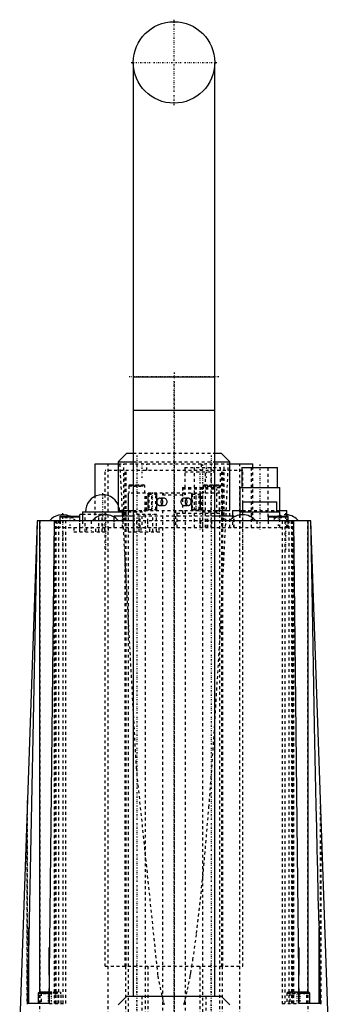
# Model space of a CAD drawing. Extents: x -54 to 54, y -3 to 514.
# Tile 4 of 4: x -54 to 54, y 169 to 514. Entities that reach past the tile are written whole.
import ezdxf

# ---------------------------------------------------------------- set-up
doc = ezdxf.new("R2010")
doc.units = 0
doc.linetypes.add('CENTER', pattern=[1.5, 0.45, -0.5, 0.05, -0.5])
doc.linetypes.add('DASHED', pattern=[2, 1, -1])
for name, color, linetype in [('AM_0', 7, 'CONTINUOUS'), ('AM_10', 7, 'CONTINUOUS'), ('AM_3', 7, 'DASHED'), ('AM_7', 7, 'CENTER')]:
    doc.layers.add(name, color=color, linetype=linetype)

msp = doc.modelspace()

# ---------------------------------------------------------------- linework, layer by layer
at = {"layer": 'AM_0', "color": 7, "linetype": 'CONTINUOUS'}
for p, q in [((-14.25, 498.75), (-14.25, 377)), ((14.25, 377), (14.25, 498.75)), ((-14.25, 388.75), (14.25, 388.75)), ((-14.25, 377), (-14.25, 172)), ((14.25, 377), (-14.25, 377)), ((14.25, 172), (14.25, 377)), ((-16.5, 362), (-19.5, 359)), ((-16.5, 362), (-14.27, 362)), ((14.27, 362), (16.5, 362)), ((19.5, 359), (16.5, 362)), ((-19.5, 359), (-19.5, 342)), ((-19.5, 359), (-14.27, 359)), ((14.27, 359), (19.5, 359)), ((19.5, 342), (19.5, 359)), ((-27.6, 346.91), (-27.6, 358.3)), ((-27.6, 358.3), (-19.5, 358.3)), ((19.5, 358.3), (27.6, 358.3)), ((23.75, 357), (23.75, 350)), ((23.75, 357), (36.25, 357)), ((27.6, 357), (27.6, 358.3)), ((36.25, 350), (36.25, 357)), ((23, 350), (23, 342)), ((23, 350), (37, 350)), ((37, 342), (37, 350)), ((24, 345), (24, 341.5)), ((24, 345), (36, 345)), ((36, 341.5), (36, 345)), ((-32, 341.5), (-32, 338.3)), ((-32, 341.5), (-18, 341.5)), ((-19.5, 342), (-14.27, 342)), ((-18, 340), (-18, 341.5)), ((-17.6, 340), (-17.6, 342)), ((-16.9, 342), (-16.9, 340)), ((14.27, 342), (19.5, 342)), ((16.9, 340), (16.9, 342)), ((20.5, 342), (20.5, 340)), ((20.5, 342), (24, 342)), ((23, 341.5), (23, 340.41)), ((23, 341.5), (37, 341.5)), ((36, 342), (39.5, 342)), ((37, 340), (37, 341.5)), ((39.5, 340), (39.5, 342)), ((-47.9, 338.3), (-54, 163.5)), ((-51.15, 169.5), (-47.77, 338.3)), ((-14.26, 338.3), (-47.9, 338.3)), ((-46.93, 173.5), (-46.93, 338.3)), ((-41.94, 338.3), (-43.8, 169.5)), ((-40, 339.8), (-40, 338.3)), ((-40, 339.8), (-33, 339.8)), ((-39.8, 340), (-33.2, 340)), ((-33, 338.3), (-33, 339.8)), ((-32.9, 338.3), (-32.9, 340.6)), ((-32, 340.6), (-32.9, 340.6)), ((-21, 340), (-21, 339.68)), ((-14.25, 340), (-21, 340)), ((-20.94, 339.65), (-20.94, 340)), ((21, 340), (14.25, 340)), ((47.9, 338.3), (14.26, 338.3)), ((20.94, 339.65), (20.94, 340)), ((21, 339.68), (21, 340)), ((33, 339.8), (33, 338.3)), ((33, 339.8), (40, 339.8)), ((33.2, 340), (39.8, 340)), ((40, 338.3), (40, 339.8)), ((43.8, 169.5), (41.94, 338.3)), ((46.93, 173.5), (46.93, 338.3)), ((54, 163.5), (47.9, 338.3)), ((-50.83, 169.5), (-50.83, 196.01)), ((50.83, 196.01), (51.15, 169.5)), ((50.83, 169.5), (50.83, 196.01)), ((-43.8, 189.1), (-43.67, 169.5)), ((43.67, 169.5), (43.8, 189.1)), ((-47.1, 173.5), (-47.5, 173.1)), ((-47.5, 173.1), (-47.5, 169.5)), ((-47.5, 173.1), (-43.8, 173.1)), ((-47.1, 173.5), (-43.8, 173.5)), ((43.8, 173.5), (47.1, 173.5)), ((43.8, 173.1), (47.5, 173.1)), ((47.5, 173.1), (47.1, 173.5)), ((47.5, 169.5), (47.5, 173.1)), ((-43.67, 169.5), (-51.15, 169.5)), ((-16.5, 172), (-19.5, 169)), ((-16.5, 172), (16.5, 172)), ((19.5, 169), (16.5, 172)), ((51.15, 169.5), (43.67, 169.5))]:
    msp.add_line(p, q, dxfattribs=at)
msp.add_polyline3d([(47.77, 338.3, 0), (48.18, 315.2, 0), (49.09, 266.62, 0), (49.65, 238.65, 0), (49.82, 230.92, 0), (49.98, 223.36, 0), (50.07, 219.62, 0), (50.16, 215.73, 0), (50.36, 207.66, 0), (50.49, 202.97, 0), (50.53, 201.66, 0), (50.58, 200.36, 0), (50.6, 199.72, 0), (50.62, 199.08, 0), (50.68, 197.82, 0), (50.71, 197.1, 0), (50.73, 196.89, 0), (50.74, 196.69, 0), (50.75, 196.59, 0), (50.75, 196.48, 0), (50.76, 196.36, 0), (50.77, 196.32, 0), (50.77, 196.29, 0), (50.77, 196.27, 0), (50.78, 196.25, 0), (50.78, 196.22, 0), (50.78, 196.18, 0), (50.79, 196.15, 0), (50.79, 196.12, 0), (50.8, 196.1, 0), (50.8, 196.09, 0), (50.8, 196.09, 0), (50.8, 196.08, 0), (50.8, 196.08, 0), (50.8, 196.08, 0), (50.8, 196.07, 0), (50.8, 196.07, 0), (50.8, 196.07, 0), (50.8, 196.06, 0), (50.8, 196.06, 0), (50.8, 196.05, 0), (50.8, 196.05, 0), (50.81, 196.05, 0), (50.81, 196.04, 0), (50.81, 196.04, 0), (50.81, 196.03, 0), (50.81, 196.03, 0), (50.81, 196.03, 0), (50.81, 196.02, 0), (50.81, 196.02, 0), (50.82, 196.02, 0), (50.82, 196.01, 0), (50.82, 196.01, 0), (50.82, 196.01, 0), (50.82, 196.01, 0), (50.82, 196.01, 0), (50.83, 196.01, 0), (50.83, 196.01, 0), (50.83, 196.01, 0)], dxfattribs=at)
msp.add_circle((0, 498.75), 14.25, dxfattribs=at)
for centre, radius, start, end in [((-25, 341.5), 6, 23.5565, 180), ((-25, 341.5), 6, 0, 4.7802), ((-39, 334.6), 5.9, 66.2419, 141.1621), ((-39.8, 339.8), 0.2, 90, 180), ((-33.2, 339.8), 0.2, 0, 90), ((-24, 334.6), 5.9, 38.8379, 141.1621), ((24, 334.6), 5.9, 38.8379, 141.1621), ((33.2, 339.8), 0.2, 90, 180), ((39, 334.6), 5.9, 38.8379, 85.1386), ((39.8, 339.8), 0.2, 0, 90)]:
    msp.add_arc(centre, radius, start, end, dxfattribs=at)
at = {"layer": 'AM_10', "color": 7, "linetype": 'CONTINUOUS'}
for p, q in [((-9.1, 348), (-9.1, 342)), ((-6.1, 348), (-6.1, 342)), ((6.1, 348), (6.1, 342)), ((9.1, 348), (9.1, 342))]:
    msp.add_line(p, q, dxfattribs=at)
at = {"layer": 'AM_3', "color": 6, "linetype": 'DASHED'}
for p, q in [((-14.27, 362), (14.27, 362)), ((-14.27, 359), (14.27, 359)), ((-24.1, 182.5), (-24.1, 356)), ((24.1, 356), (-24.1, 356)), ((-22.98, 157.5), (-22.98, 358.3)), ((-19.5, 358.3), (19.5, 358.3)), ((-17.6, 342), (-17.6, 358.3)), ((-17.1, 182.5), (-17.1, 356)), ((-16.72, 182.5), (-16.72, 356)), ((-13.06, 358.3), (-13.06, 356)), ((-13, 358.3), (-13, 356)), ((-9.56, 356), (-9.56, 358.3)), ((3.75, 357), (3.75, 349.5)), ((3.75, 357), (16.25, 357)), ((3.75, 355.5), (14.25, 355.5)), ((7, 357), (7, 336)), ((9.56, 358.3), (9.56, 356)), ((11, 336), (11, 355.5)), ((13, 336), (13, 358.3)), ((13.06, 356), (13.06, 358.3)), ((16.25, 350), (16.25, 357)), ((16.72, 182.5), (16.72, 356)), ((17.1, 182.5), (17.1, 356)), ((17.6, 338.3), (17.6, 358.3)), ((22.98, 157.5), (22.98, 358.3)), ((24.1, 182.5), (24.1, 356)), ((27, 357), (27, 336)), ((27.6, 338.3), (27.6, 357)), ((33, 339.8), (33, 357)), ((-16, 348), (-16, 342)), ((16, 348), (-16, 348)), ((-15.9, 342), (-15.9, 348)), ((-15.35, 351), (-15.75, 350.6)), ((-15.75, 350.6), (-15.75, 348)), ((-15.75, 350.6), (-10.25, 350.6)), ((-15.35, 351), (-10.65, 351)), ((-14.44, 351), (-14.44, 350.5)), ((-14.44, 350.5), (-11.56, 350.5)), ((-13.72, 351), (-13.72, 350.5)), ((-12.28, 351), (-12.28, 350.5)), ((-11.56, 351), (-11.56, 350.5)), ((-10.25, 350.6), (-10.65, 351)), ((-10.25, 348), (-10.25, 350.6)), ((-10.1, 342), (-10.1, 348)), ((-9.67, 342), (-9.67, 348)), ((-9.1, 348), (-8.83, 347.73)), ((-7.73, 342), (-7.73, 348)), ((-6.37, 347.73), (-6.1, 348)), ((-3.5, 348), (-4, 347.5)), ((-4, 348), (-4, 347.5)), ((3, 350), (3, 341)), ((3, 350), (17, 350)), ((3, 349.5), (15, 349.5)), ((4, 347.5), (3.5, 348)), ((4, 347.5), (4, 348)), ((6.1, 348), (6.37, 347.73)), ((7.73, 342), (7.73, 348)), ((8.83, 347.73), (9.1, 348)), ((9.67, 342), (9.67, 348)), ((10.1, 342), (10.1, 348)), ((10.65, 351), (10.25, 350.6)), ((10.25, 350.6), (10.25, 348)), ((10.25, 350.6), (15.75, 350.6)), ((10.65, 351), (15.35, 351)), ((11.56, 351), (11.56, 350.5)), ((11.56, 350.5), (14.44, 350.5)), ((12.28, 351), (12.28, 350.5)), ((13.72, 351), (13.72, 350.5)), ((14.44, 351), (14.44, 350.5)), ((15, 341), (15, 349.5)), ((15.75, 350.6), (15.35, 351)), ((15.75, 348), (15.75, 350.6)), ((15.9, 342), (15.9, 348)), ((16, 342), (16, 348)), ((17, 342), (17, 350)), ((-27.6, 338.3), (-27.6, 346.91)), ((-8.83, 347.73), (-8.83, 342.27)), ((-8.83, 347.73), (-6.37, 347.73)), ((-6.37, 342.27), (-6.37, 347.73)), ((-3.5, 346.25), (-5, 346.25)), ((-4, 347.5), (4, 347.5)), ((5, 346.25), (3.5, 346.25)), ((6.37, 347.73), (6.37, 342.27)), ((6.37, 347.73), (8.83, 347.73)), ((8.83, 342.27), (8.83, 347.73)), ((-15.5, 342), (-16, 341.5)), ((-16, 341.5), (-16, 155.5)), ((-16, 341.5), (-10, 341.5)), ((-14.27, 342), (14.27, 342)), ((-10, 341.5), (-10.5, 342)), ((-10, 155.5), (-10, 341.5)), ((-8.83, 342.27), (-9.1, 342)), ((-8.83, 342.27), (-6.37, 342.27)), ((-6.1, 342), (-6.37, 342.27)), ((-5, 343.75), (-3.5, 343.75)), ((-4, 342), (-4, 155)), ((0.5, 342), (0.5, 336)), ((3.5, 343.75), (5, 343.75)), ((4, 155), (4, 342)), ((6.37, 342.27), (6.1, 342)), ((6.37, 342.27), (8.83, 342.27)), ((9.1, 342), (8.83, 342.27)), ((10.5, 342), (10, 341.5)), ((10, 341.5), (10, 155.5)), ((10, 341.5), (16, 341.5)), ((16, 341.5), (15.5, 342)), ((16, 155.5), (16, 341.5)), ((19.5, 336), (19.5, 342)), ((24, 342), (36, 342)), ((-46.85, 169.5), (-46.85, 338.3)), ((-41.9, 338.3), (-41.9, 169.5)), ((-41.58, 169.5), (-41.58, 338.3)), ((-41.43, 169.5), (-41.43, 338.3)), ((-41.22, 169.5), (-41.22, 338.3)), ((-41, 338.3), (-41, 336)), ((-40.34, 169.5), (-40.34, 338.3)), ((-40, 338.3), (-40, 336)), ((-39.83, 338.3), (-39.83, 336)), ((-38.8, 169.5), (-38.8, 338.3)), ((-38.23, 340), (-38.23, 339.5)), ((-38.23, 339.5), (-34.77, 339.5)), ((-37.8, 169.5), (-37.8, 338.3)), ((-37.37, 340), (-37.37, 339.5)), ((-35.63, 340), (-35.63, 339.5)), ((-34.77, 340), (-34.77, 339.5)), ((-33, 336), (-33, 338.3)), ((-32.9, 334.5), (-32.9, 338.3)), ((-25.1, 340.6), (-32, 340.6)), ((-32, 338.3), (-32, 336)), ((-31.12, 334.5), (-31.12, 340.6)), ((-29, 338.3), (-29, 336)), ((-26.32, 334.5), (-26.32, 340.6)), ((-25.1, 334.5), (-25.1, 340.6)), ((-21, 339.68), (-21, 336)), ((-20.94, 336), (-20.94, 339.65)), ((-18, 336), (-18, 340)), ((-17.6, 338.3), (-17.6, 340)), ((14.26, 338.3), (-14.26, 338.3)), ((14.25, 340), (-14.25, 340)), ((-13.9, 334.5), (-13.9, 340.6)), ((-6.1, 340.6), (-13.9, 340.6)), ((-13.13, 338.3), (-13.13, 336)), ((-12.15, 334.5), (-12.15, 340.6)), ((-11.79, 336), (-11.79, 340)), ((-11.3, 340), (-11.3, 336)), ((-9.3, 338.3), (-9.3, 336)), ((-9.15, 336), (-9.15, 340)), ((-7.35, 334.5), (-7.35, 340.6)), ((-6.1, 334.5), (-6.1, 340.6)), ((1, 341), (1, 336)), ((1, 341), (17, 341)), ((9.15, 336), (9.15, 340)), ((9.3, 338.3), (9.3, 336)), ((11.3, 336), (11.3, 340)), ((11.79, 336), (11.79, 340)), ((13.13, 338.3), (13.13, 336)), ((17, 336), (17, 341)), ((20.5, 340), (20.5, 336)), ((20.94, 336), (20.94, 339.65)), ((21, 336), (21, 339.68)), ((23, 340.41), (23, 336)), ((29, 338.3), (29, 336)), ((33, 338.3), (33, 336)), ((34.77, 340), (34.77, 339.5)), ((34.77, 339.5), (38.23, 339.5)), ((35.63, 340), (35.63, 339.5)), ((37, 336), (37, 340)), ((37.37, 340), (37.37, 339.5)), ((37.8, 338.3), (37.8, 169.5)), ((38.23, 340), (38.23, 339.5)), ((38.8, 338.3), (38.8, 169.5)), ((39.5, 336), (39.5, 340)), ((39.83, 338.3), (39.83, 336)), ((40, 336), (40, 338.3)), ((40.34, 169.5), (40.34, 338.3)), ((41, 338.3), (41, 336)), ((41.22, 169.5), (41.22, 338.3)), ((41.43, 338.3), (41.43, 169.5)), ((41.58, 169.5), (41.58, 338.3)), ((41.9, 169.5), (41.9, 338.3)), ((46.85, 169.5), (46.85, 338.3)), ((-41, 336), (41, 336)), ((-35, 336), (-35, 334.5)), ((-35, 334.5), (-23, 334.5)), ((-33.11, 336), (-33.11, 334.5)), ((-30.6, 336), (-30.6, 334.5)), ((-27.4, 334.5), (-27.4, 336)), ((-24.31, 336), (-24.31, 334.5)), ((-23, 336), (-23, 334.5)), ((-16, 336), (-16, 334.5)), ((-16, 334.5), (-4, 334.5)), ((-14.11, 336), (-14.11, 334.5)), ((-11.6, 336), (-11.6, 334.5)), ((-8.4, 334.5), (-8.4, 336)), ((-5.31, 336), (-5.31, 334.5)), ((-4, 336), (-4, 334.5)), ((-51.29, 169.5), (-51.29, 241.07)), ((51.29, 169.5), (51.29, 241.07)), ((-51.5, 235.22), (-51.5, 169.5)), ((51.5, 169.5), (51.5, 235.22)), ((-24.1, 182.5), (24.1, 182.5)), ((-17, 182.5), (-17, 157.5)), ((-9, 157.5), (-9, 182.5)), ((9, 182.5), (9, 157.5)), ((17, 157.5), (17, 182.5)), ((-46.93, 169.5), (-46.93, 173.5)), ((-46.1, 173.5), (-46.5, 173.1)), ((-46.5, 173.1), (-46.5, 169.5)), ((-45.73, 173.5), (-45.73, 173)), ((-45.73, 173), (-41.27, 173)), ((-44.87, 173.5), (-44.87, 173)), ((-44.73, 173.5), (-44.73, 173)), ((-43.87, 173.5), (-43.87, 173)), ((-43.8, 173.5), (-39.9, 173.5)), ((-43.8, 173.1), (-39.5, 173.1)), ((-43.13, 173.5), (-43.13, 173)), ((-42.27, 173.5), (-42.27, 173)), ((-42.13, 173.5), (-42.13, 173)), ((-41.27, 173.5), (-41.27, 173)), ((-40.5, 173.1), (-40.9, 173.5)), ((-40.5, 169.5), (-40.5, 173.1)), ((-39.5, 173.1), (-39.9, 173.5)), ((-39.5, 169.5), (-39.5, 173.1)), ((39.9, 173.5), (39.5, 173.1)), ((39.5, 173.1), (39.5, 169.5)), ((39.5, 173.1), (43.8, 173.1)), ((39.9, 173.5), (43.8, 173.5)), ((40.9, 173.5), (40.5, 173.1)), ((40.5, 173.1), (40.5, 169.5)), ((41.27, 173.5), (41.27, 173)), ((41.27, 173), (45.73, 173)), ((42.13, 173.5), (42.13, 173)), ((42.27, 173.5), (42.27, 173)), ((43.13, 173.5), (43.13, 173)), ((43.87, 173.5), (43.87, 173)), ((44.73, 173.5), (44.73, 173)), ((44.87, 173.5), (44.87, 173)), ((45.73, 173.5), (45.73, 173)), ((46.5, 173.1), (46.1, 173.5)), ((46.5, 169.5), (46.5, 173.1)), ((46.93, 169.5), (46.93, 173.5)), ((-51.5, 169.5), (-51.15, 169.5)), ((-46.98, 157.5), (-46.98, 169.5)), ((-43.67, 169.5), (-37.8, 169.5)), ((-11.3, 172), (-11.3, 141)), ((11.3, 141), (11.3, 172)), ((37.8, 169.5), (43.67, 169.5)), ((46.98, 157.5), (46.98, 169.5)), ((51.15, 169.5), (51.5, 169.5))]:
    msp.add_line(p, q, dxfattribs=at)
for points in [[(-3.5, 346.25), (-3.71, 346.23), (-3.91, 346.15), (-4.1, 346.04), (-4.27, 345.88), (-4.4, 345.69), (-4.5, 345.48), (-4.56, 345.24), (-4.58, 345), (-4.56, 344.76), (-4.5, 344.52), (-4.4, 344.31), (-4.27, 344.12), (-4.1, 343.96), (-3.91, 343.85), (-3.71, 343.77), (-3.5, 343.75), (-3.29, 343.77), (-3.09, 343.85), (-2.9, 343.96), (-2.73, 344.12), (-2.6, 344.31), (-2.5, 344.52), (-2.44, 344.76), (-2.42, 345), (-2.44, 345.24), (-2.5, 345.48), (-2.6, 345.69), (-2.73, 345.88), (-2.9, 346.04), (-3.09, 346.15), (-3.29, 346.23)], [(3.5, 343.75), (3.71, 343.77), (3.91, 343.85), (4.1, 343.96), (4.27, 344.12), (4.4, 344.31), (4.5, 344.52), (4.56, 344.76), (4.58, 345), (4.56, 345.24), (4.5, 345.48), (4.4, 345.69), (4.27, 345.88), (4.1, 346.04), (3.91, 346.15), (3.71, 346.23), (3.5, 346.25), (3.29, 346.23), (3.09, 346.15), (2.9, 346.04), (2.73, 345.88), (2.6, 345.69), (2.5, 345.48), (2.44, 345.24), (2.42, 345), (2.44, 344.76), (2.5, 344.52), (2.6, 344.31), (2.73, 344.12), (2.9, 343.96), (3.09, 343.85), (3.29, 343.77)]]:
    msp.add_lwpolyline(points, close=True, dxfattribs=at)
for points in [[(-19.02, 358.3, 0), (-13.26, 252, 0), (-5.69, 179.09, 0), (-4.37, 172.67, 0), (-3.99, 171.15, 0), (-3.62, 169.76, 0), (-3.43, 169.12, 0)], [(3.43, 169.12, 0), (3.62, 169.76, 0), (3.99, 171.15, 0), (4.37, 172.67, 0), (4.75, 174.34, 0), (5.13, 176.13, 0), (5.5, 178.07, 0), (5.69, 179.09, 0), (5.88, 180.14, 0), (6.25, 182.35, 0), (6.62, 184.69, 0), (7.92, 193.96, 0), (10.1, 213.66, 0), (12.23, 238.07, 0), (13.26, 252, 0), (14.28, 267.05, 0), (16.25, 300.42, 0), (18.12, 338, 0), (19.02, 358.3, 0)], [(-5, 346.25, 0), (-5.01, 346.25, 0), (-5.02, 346.25, 0), (-5.04, 346.25, 0), (-5.05, 346.25, 0), (-5.05, 346.25, 0), (-5.07, 346.25, 0), (-5.08, 346.25, 0), (-5.1, 346.24, 0), (-5.11, 346.24, 0), (-5.13, 346.24, 0), (-5.14, 346.24, 0), (-5.15, 346.24, 0), (-5.16, 346.24, 0), (-5.18, 346.23, 0), (-5.19, 346.23, 0), (-5.21, 346.23, 0), (-5.22, 346.22, 0), (-5.23, 346.22, 0), (-5.24, 346.22, 0), (-5.25, 346.21, 0), (-5.27, 346.21, 0), (-5.28, 346.21, 0), (-5.28, 346.21, 0), (-5.3, 346.2, 0), (-5.31, 346.2, 0), (-5.32, 346.19, 0), (-5.33, 346.19, 0), (-5.34, 346.18, 0), (-5.36, 346.18, 0), (-5.37, 346.17, 0), (-5.39, 346.17, 0), (-5.4, 346.16, 0), (-5.41, 346.15, 0), (-5.42, 346.15, 0), (-5.43, 346.14, 0), (-5.44, 346.14, 0), (-5.46, 346.13, 0), (-5.47, 346.12, 0), (-5.49, 346.11, 0), (-5.49, 346.11, 0), (-5.5, 346.1, 0), (-5.51, 346.09, 0), (-5.53, 346.09, 0), (-5.54, 346.08, 0), (-5.55, 346.07, 0), (-5.57, 346.06, 0), (-5.57, 346.05, 0), (-5.58, 346.05, 0), (-5.59, 346.04, 0), (-5.6, 346.03, 0), (-5.62, 346.02, 0), (-5.63, 346.01, 0), (-5.64, 345.99, 0), (-5.65, 345.99, 0), (-5.65, 345.98, 0), (-5.66, 345.97, 0), (-5.68, 345.96, 0), (-5.69, 345.95, 0), (-5.7, 345.94, 0), (-5.71, 345.93, 0), (-5.71, 345.92, 0), (-5.72, 345.91, 0), (-5.73, 345.9, 0), (-5.74, 345.89, 0), (-5.75, 345.88, 0), (-5.75, 345.88, 0), (-5.76, 345.87, 0), (-5.77, 345.85, 0), (-5.78, 345.85, 0), (-5.78, 345.84, 0), (-5.79, 345.83, 0), (-5.8, 345.81, 0), (-5.81, 345.8, 0), (-5.82, 345.79, 0), (-5.83, 345.77, 0), (-5.83, 345.76, 0), (-5.84, 345.76, 0), (-5.85, 345.74, 0), (-5.85, 345.73, 0), (-5.86, 345.71, 0), (-5.87, 345.7, 0), (-5.88, 345.68, 0), (-5.88, 345.67, 0), (-5.89, 345.67, 0), (-5.9, 345.65, 0), (-5.9, 345.64, 0), (-5.91, 345.62, 0), (-5.92, 345.6, 0), (-5.93, 345.59, 0), (-5.93, 345.58, 0), (-5.93, 345.57, 0), (-5.94, 345.55, 0), (-5.95, 345.54, 0), (-5.95, 345.52, 0), (-5.96, 345.5, 0), (-5.96, 345.49, 0), (-5.97, 345.48, 0), (-5.97, 345.47, 0), (-5.97, 345.45, 0), (-5.98, 345.44, 0), (-5.99, 345.42, 0), (-5.99, 345.4, 0), (-5.99, 345.38, 0), (-6, 345.37, 0), (-6, 345.37, 0), (-6, 345.35, 0), (-6.01, 345.33, 0), (-6.01, 345.32, 0), (-6.01, 345.31, 0), (-6.02, 345.29, 0), (-6.02, 345.28, 0), (-6.02, 345.27, 0), (-6.02, 345.26, 0), (-6.02, 345.24, 0), (-6.03, 345.22, 0), (-6.03, 345.2, 0), (-6.03, 345.19, 0), (-6.03, 345.17, 0), (-6.04, 345.16, 0), (-6.04, 345.15, 0), (-6.04, 345.13, 0), (-6.04, 345.11, 0), (-6.04, 345.1, 0), (-6.04, 345.08, 0), (-6.04, 345.06, 0), (-6.04, 345.05, 0), (-6.04, 345.04, 0), (-6.04, 345.03, 0), (-6.04, 345.01, 0), (-6.04, 345, 0)], [(-6.04, 345, 0), (-6.04, 344.99, 0), (-6.04, 344.97, 0), (-6.04, 344.96, 0), (-6.04, 344.95, 0), (-6.04, 344.94, 0), (-6.04, 344.92, 0), (-6.04, 344.9, 0), (-6.04, 344.89, 0), (-6.04, 344.87, 0), (-6.04, 344.85, 0), (-6.04, 344.84, 0), (-6.03, 344.83, 0), (-6.03, 344.81, 0), (-6.03, 344.8, 0), (-6.03, 344.78, 0), (-6.02, 344.76, 0), (-6.02, 344.74, 0), (-6.02, 344.73, 0), (-6.02, 344.72, 0), (-6.02, 344.71, 0), (-6.01, 344.69, 0), (-6.01, 344.68, 0), (-6.01, 344.67, 0), (-6, 344.65, 0), (-6, 344.63, 0), (-6, 344.63, 0), (-5.99, 344.62, 0), (-5.99, 344.6, 0), (-5.99, 344.58, 0), (-5.98, 344.56, 0), (-5.97, 344.55, 0), (-5.97, 344.53, 0), (-5.97, 344.52, 0), (-5.96, 344.51, 0), (-5.96, 344.5, 0), (-5.95, 344.48, 0), (-5.95, 344.46, 0), (-5.94, 344.45, 0), (-5.93, 344.43, 0), (-5.93, 344.42, 0), (-5.93, 344.41, 0), (-5.92, 344.4, 0), (-5.91, 344.38, 0), (-5.9, 344.36, 0), (-5.9, 344.35, 0), (-5.89, 344.33, 0), (-5.88, 344.33, 0), (-5.88, 344.32, 0), (-5.87, 344.3, 0), (-5.86, 344.29, 0), (-5.85, 344.27, 0), (-5.85, 344.26, 0), (-5.84, 344.24, 0), (-5.83, 344.24, 0), (-5.83, 344.23, 0), (-5.82, 344.21, 0), (-5.81, 344.2, 0), (-5.8, 344.19, 0), (-5.79, 344.17, 0), (-5.78, 344.16, 0), (-5.78, 344.15, 0), (-5.77, 344.15, 0), (-5.76, 344.13, 0), (-5.75, 344.12, 0), (-5.75, 344.12, 0), (-5.74, 344.11, 0), (-5.73, 344.1, 0), (-5.72, 344.09, 0), (-5.71, 344.08, 0), (-5.71, 344.07, 0), (-5.7, 344.06, 0), (-5.69, 344.05, 0), (-5.68, 344.04, 0), (-5.66, 344.03, 0), (-5.65, 344.02, 0), (-5.65, 344.01, 0), (-5.64, 344.01, 0), (-5.63, 343.99, 0), (-5.62, 343.98, 0), (-5.6, 343.97, 0), (-5.59, 343.96, 0), (-5.58, 343.95, 0), (-5.57, 343.95, 0), (-5.57, 343.94, 0), (-5.55, 343.93, 0), (-5.54, 343.92, 0), (-5.53, 343.91, 0), (-5.51, 343.91, 0), (-5.5, 343.9, 0), (-5.49, 343.89, 0), (-5.49, 343.89, 0), (-5.47, 343.88, 0), (-5.46, 343.87, 0), (-5.44, 343.86, 0), (-5.43, 343.86, 0), (-5.42, 343.85, 0), (-5.41, 343.85, 0), (-5.4, 343.84, 0), (-5.39, 343.83, 0), (-5.37, 343.83, 0), (-5.36, 343.82, 0), (-5.34, 343.82, 0), (-5.33, 343.81, 0), (-5.32, 343.81, 0), (-5.31, 343.8, 0), (-5.3, 343.8, 0), (-5.28, 343.79, 0), (-5.28, 343.79, 0), (-5.27, 343.79, 0), (-5.25, 343.79, 0), (-5.24, 343.78, 0), (-5.23, 343.78, 0), (-5.22, 343.78, 0), (-5.21, 343.77, 0), (-5.19, 343.77, 0), (-5.18, 343.77, 0), (-5.16, 343.76, 0), (-5.15, 343.76, 0), (-5.14, 343.76, 0), (-5.13, 343.76, 0), (-5.11, 343.76, 0), (-5.1, 343.76, 0), (-5.08, 343.75, 0), (-5.07, 343.75, 0), (-5.05, 343.75, 0), (-5.05, 343.75, 0), (-5.04, 343.75, 0), (-5.02, 343.75, 0), (-5.01, 343.75, 0), (-5, 343.75, 0)], [(-5, 343.75, 0), (-4.98, 343.75, 0), (-4.95, 343.75, 0), (-4.92, 343.75, 0), (-4.91, 343.75, 0), (-4.89, 343.76, 0), (-4.86, 343.76, 0), (-4.83, 343.77, 0), (-4.8, 343.77, 0), (-4.77, 343.78, 0), (-4.74, 343.79, 0), (-4.72, 343.79, 0), (-4.7, 343.8, 0), (-4.67, 343.81, 0), (-4.64, 343.82, 0), (-4.61, 343.83, 0), (-4.58, 343.85, 0), (-4.55, 343.86, 0), (-4.53, 343.87, 0), (-4.52, 343.88, 0), (-4.49, 343.89, 0), (-4.46, 343.91, 0), (-4.45, 343.92, 0), (-4.43, 343.93, 0), (-4.4, 343.95, 0), (-4.38, 343.97, 0), (-4.36, 343.98, 0), (-4.35, 343.99, 0), (-4.32, 344.01, 0), (-4.3, 344.03, 0), (-4.27, 344.06, 0), (-4.25, 344.08, 0), (-4.23, 344.1, 0), (-4.21, 344.12, 0), (-4.2, 344.13, 0), (-4.18, 344.15, 0), (-4.16, 344.18, 0), (-4.14, 344.21, 0), (-4.12, 344.24, 0), (-4.1, 344.27, 0), (-4.09, 344.28, 0), (-4.08, 344.29, 0), (-4.06, 344.33, 0), (-4.04, 344.36, 0), (-4.03, 344.39, 0), (-4.01, 344.42, 0), (-3.99, 344.45, 0), (-3.99, 344.47, 0), (-3.98, 344.49, 0), (-3.97, 344.52, 0), (-3.95, 344.56, 0), (-3.94, 344.59, 0), (-3.93, 344.63, 0), (-3.92, 344.66, 0), (-3.92, 344.68, 0), (-3.91, 344.7, 0), (-3.91, 344.73, 0), (-3.9, 344.77, 0), (-3.89, 344.8, 0), (-3.89, 344.84, 0), (-3.88, 344.88, 0), (-3.88, 344.89, 0), (-3.88, 344.91, 0), (-3.88, 344.95, 0), (-3.88, 344.98, 0), (-3.88, 345, 0), (-3.88, 345.02, 0), (-3.88, 345.05, 0), (-3.88, 345.09, 0), (-3.88, 345.11, 0), (-3.88, 345.12, 0), (-3.89, 345.16, 0), (-3.89, 345.2, 0), (-3.9, 345.23, 0), (-3.91, 345.27, 0), (-3.91, 345.3, 0), (-3.92, 345.32, 0), (-3.92, 345.34, 0), (-3.93, 345.37, 0), (-3.94, 345.41, 0), (-3.95, 345.44, 0), (-3.97, 345.48, 0), (-3.98, 345.51, 0), (-3.99, 345.53, 0), (-3.99, 345.55, 0), (-4.01, 345.58, 0), (-4.03, 345.61, 0), (-4.04, 345.64, 0), (-4.06, 345.67, 0), (-4.08, 345.71, 0), (-4.09, 345.72, 0), (-4.1, 345.73, 0), (-4.12, 345.76, 0), (-4.14, 345.79, 0), (-4.16, 345.82, 0), (-4.18, 345.85, 0), (-4.2, 345.87, 0), (-4.21, 345.88, 0), (-4.23, 345.9, 0), (-4.25, 345.92, 0), (-4.27, 345.94, 0), (-4.3, 345.97, 0), (-4.32, 345.99, 0), (-4.35, 346.01, 0), (-4.36, 346.02, 0), (-4.38, 346.03, 0), (-4.4, 346.05, 0), (-4.43, 346.07, 0), (-4.45, 346.08, 0), (-4.46, 346.09, 0), (-4.49, 346.11, 0), (-4.52, 346.12, 0), (-4.53, 346.13, 0), (-4.55, 346.14, 0), (-4.58, 346.15, 0), (-4.61, 346.17, 0), (-4.64, 346.18, 0), (-4.67, 346.19, 0), (-4.7, 346.2, 0), (-4.72, 346.21, 0), (-4.74, 346.21, 0), (-4.77, 346.22, 0), (-4.8, 346.23, 0), (-4.83, 346.23, 0), (-4.86, 346.24, 0), (-4.89, 346.24, 0), (-4.91, 346.25, 0), (-4.92, 346.25, 0), (-4.95, 346.25, 0), (-4.98, 346.25, 0), (-5, 346.25, 0)], [(5, 346.25, 0), (4.99, 346.25, 0), (4.98, 346.25, 0), (4.96, 346.25, 0), (4.95, 346.25, 0), (4.95, 346.25, 0), (4.93, 346.25, 0), (4.92, 346.25, 0), (4.9, 346.24, 0), (4.88, 346.24, 0), (4.87, 346.24, 0), (4.86, 346.24, 0), (4.85, 346.24, 0), (4.84, 346.24, 0), (4.82, 346.23, 0), (4.81, 346.23, 0), (4.79, 346.23, 0), (4.77, 346.22, 0), (4.77, 346.22, 0), (4.76, 346.22, 0), (4.74, 346.21, 0), (4.73, 346.21, 0), (4.72, 346.21, 0), (4.71, 346.21, 0), (4.7, 346.2, 0), (4.68, 346.2, 0), (4.67, 346.19, 0), (4.66, 346.19, 0), (4.65, 346.18, 0), (4.63, 346.18, 0), (4.62, 346.17, 0), (4.6, 346.17, 0), (4.59, 346.16, 0), (4.58, 346.15, 0), (4.57, 346.15, 0), (4.56, 346.14, 0), (4.54, 346.14, 0), (4.53, 346.13, 0), (4.51, 346.12, 0), (4.5, 346.11, 0), (4.49, 346.11, 0), (4.48, 346.1, 0), (4.47, 346.09, 0), (4.45, 346.09, 0), (4.44, 346.08, 0), (4.43, 346.07, 0), (4.41, 346.06, 0), (4.4, 346.05, 0), (4.4, 346.05, 0), (4.38, 346.04, 0), (4.37, 346.03, 0), (4.36, 346.02, 0), (4.34, 346.01, 0), (4.33, 345.99, 0), (4.32, 345.99, 0), (4.32, 345.98, 0), (4.3, 345.97, 0), (4.29, 345.96, 0), (4.28, 345.95, 0), (4.27, 345.94, 0), (4.26, 345.93, 0), (4.25, 345.92, 0), (4.24, 345.91, 0), (4.23, 345.9, 0), (4.22, 345.89, 0), (4.21, 345.88, 0), (4.21, 345.88, 0), (4.2, 345.87, 0), (4.19, 345.85, 0), (4.18, 345.85, 0), (4.18, 345.84, 0), (4.17, 345.83, 0), (4.15, 345.81, 0), (4.14, 345.8, 0), (4.13, 345.79, 0), (4.12, 345.77, 0), (4.12, 345.76, 0), (4.11, 345.76, 0), (4.1, 345.74, 0), (4.09, 345.73, 0), (4.08, 345.71, 0), (4.07, 345.7, 0), (4.07, 345.68, 0), (4.06, 345.67, 0), (4.06, 345.67, 0), (4.05, 345.65, 0), (4.04, 345.64, 0), (4.03, 345.62, 0), (4.02, 345.6, 0), (4.01, 345.59, 0), (4.01, 345.58, 0), (4.01, 345.57, 0), (4, 345.55, 0), (3.99, 345.54, 0), (3.98, 345.52, 0), (3.98, 345.5, 0), (3.97, 345.49, 0), (3.97, 345.48, 0), (3.96, 345.47, 0), (3.96, 345.45, 0), (3.95, 345.44, 0), (3.95, 345.42, 0), (3.94, 345.4, 0), (3.93, 345.38, 0), (3.93, 345.37, 0), (3.93, 345.37, 0), (3.92, 345.35, 0), (3.92, 345.33, 0), (3.92, 345.32, 0), (3.92, 345.31, 0), (3.91, 345.29, 0), (3.91, 345.28, 0), (3.91, 345.27, 0), (3.9, 345.26, 0), (3.9, 345.24, 0), (3.9, 345.22, 0), (3.89, 345.2, 0), (3.89, 345.19, 0), (3.89, 345.17, 0), (3.89, 345.16, 0), (3.89, 345.15, 0), (3.88, 345.13, 0), (3.88, 345.11, 0), (3.88, 345.1, 0), (3.88, 345.08, 0), (3.88, 345.06, 0), (3.88, 345.05, 0), (3.88, 345.04, 0), (3.88, 345.03, 0), (3.88, 345.01, 0), (3.88, 345, 0)], [(3.88, 345, 0), (3.88, 344.99, 0), (3.88, 344.97, 0), (3.88, 344.96, 0), (3.88, 344.95, 0), (3.88, 344.94, 0), (3.88, 344.92, 0), (3.88, 344.9, 0), (3.88, 344.89, 0), (3.88, 344.87, 0), (3.89, 344.85, 0), (3.89, 344.84, 0), (3.89, 344.83, 0), (3.89, 344.81, 0), (3.89, 344.8, 0), (3.9, 344.78, 0), (3.9, 344.76, 0), (3.9, 344.74, 0), (3.91, 344.73, 0), (3.91, 344.72, 0), (3.91, 344.71, 0), (3.92, 344.69, 0), (3.92, 344.68, 0), (3.92, 344.67, 0), (3.92, 344.65, 0), (3.93, 344.63, 0), (3.93, 344.63, 0), (3.93, 344.62, 0), (3.94, 344.6, 0), (3.95, 344.58, 0), (3.95, 344.56, 0), (3.96, 344.55, 0), (3.96, 344.53, 0), (3.97, 344.52, 0), (3.97, 344.51, 0), (3.98, 344.5, 0), (3.98, 344.48, 0), (3.99, 344.46, 0), (4, 344.45, 0), (4.01, 344.43, 0), (4.01, 344.42, 0), (4.01, 344.41, 0), (4.02, 344.4, 0), (4.03, 344.38, 0), (4.04, 344.36, 0), (4.05, 344.35, 0), (4.06, 344.33, 0), (4.06, 344.33, 0), (4.07, 344.32, 0), (4.07, 344.3, 0), (4.08, 344.29, 0), (4.09, 344.27, 0), (4.1, 344.26, 0), (4.11, 344.24, 0), (4.12, 344.24, 0), (4.12, 344.23, 0), (4.13, 344.21, 0), (4.14, 344.2, 0), (4.15, 344.19, 0), (4.17, 344.17, 0), (4.18, 344.16, 0), (4.18, 344.15, 0), (4.19, 344.15, 0), (4.2, 344.13, 0), (4.21, 344.12, 0), (4.21, 344.12, 0), (4.22, 344.11, 0), (4.23, 344.1, 0), (4.24, 344.09, 0), (4.25, 344.08, 0), (4.26, 344.07, 0), (4.27, 344.06, 0), (4.28, 344.05, 0), (4.29, 344.04, 0), (4.3, 344.03, 0), (4.32, 344.02, 0), (4.32, 344.01, 0), (4.33, 344.01, 0), (4.34, 343.99, 0), (4.36, 343.98, 0), (4.37, 343.97, 0), (4.38, 343.96, 0), (4.4, 343.95, 0), (4.4, 343.95, 0), (4.41, 343.94, 0), (4.43, 343.93, 0), (4.44, 343.92, 0), (4.45, 343.91, 0), (4.47, 343.91, 0), (4.48, 343.9, 0), (4.49, 343.89, 0), (4.5, 343.89, 0), (4.51, 343.88, 0), (4.53, 343.87, 0), (4.54, 343.86, 0), (4.56, 343.86, 0), (4.57, 343.85, 0), (4.58, 343.85, 0), (4.59, 343.84, 0), (4.6, 343.83, 0), (4.62, 343.83, 0), (4.63, 343.82, 0), (4.65, 343.82, 0), (4.66, 343.81, 0), (4.67, 343.81, 0), (4.68, 343.8, 0), (4.7, 343.8, 0), (4.71, 343.79, 0), (4.72, 343.79, 0), (4.73, 343.79, 0), (4.74, 343.79, 0), (4.76, 343.78, 0), (4.77, 343.78, 0), (4.77, 343.78, 0), (4.79, 343.77, 0), (4.81, 343.77, 0), (4.82, 343.77, 0), (4.84, 343.76, 0), (4.85, 343.76, 0), (4.86, 343.76, 0), (4.87, 343.76, 0), (4.88, 343.76, 0), (4.9, 343.76, 0), (4.92, 343.75, 0), (4.93, 343.75, 0), (4.95, 343.75, 0), (4.95, 343.75, 0), (4.96, 343.75, 0), (4.98, 343.75, 0), (4.99, 343.75, 0), (5, 343.75, 0)], [(5, 343.75, 0), (5.02, 343.75, 0), (5.05, 343.75, 0), (5.08, 343.75, 0), (5.09, 343.75, 0), (5.11, 343.76, 0), (5.14, 343.76, 0), (5.17, 343.77, 0), (5.2, 343.77, 0), (5.23, 343.78, 0), (5.26, 343.79, 0), (5.28, 343.79, 0), (5.29, 343.8, 0), (5.32, 343.81, 0), (5.35, 343.82, 0), (5.38, 343.83, 0), (5.41, 343.85, 0), (5.44, 343.86, 0), (5.45, 343.87, 0), (5.47, 343.88, 0), (5.49, 343.89, 0), (5.52, 343.91, 0), (5.53, 343.92, 0), (5.55, 343.93, 0), (5.57, 343.95, 0), (5.6, 343.97, 0), (5.61, 343.98, 0), (5.62, 343.99, 0), (5.65, 344.01, 0), (5.67, 344.03, 0), (5.69, 344.06, 0), (5.71, 344.08, 0), (5.74, 344.1, 0), (5.75, 344.12, 0), (5.76, 344.13, 0), (5.78, 344.15, 0), (5.8, 344.18, 0), (5.81, 344.21, 0), (5.83, 344.24, 0), (5.85, 344.27, 0), (5.86, 344.28, 0), (5.87, 344.29, 0), (5.88, 344.33, 0), (5.9, 344.36, 0), (5.91, 344.39, 0), (5.93, 344.42, 0), (5.94, 344.45, 0), (5.95, 344.47, 0), (5.95, 344.49, 0), (5.97, 344.52, 0), (5.98, 344.56, 0), (5.99, 344.59, 0), (6, 344.63, 0), (6.01, 344.66, 0), (6.01, 344.68, 0), (6.01, 344.7, 0), (6.02, 344.73, 0), (6.03, 344.77, 0), (6.03, 344.8, 0), (6.04, 344.84, 0), (6.04, 344.88, 0), (6.04, 344.89, 0), (6.04, 344.91, 0), (6.04, 344.95, 0), (6.04, 344.98, 0), (6.04, 345, 0), (6.04, 345.02, 0), (6.04, 345.05, 0), (6.04, 345.09, 0), (6.04, 345.11, 0), (6.04, 345.12, 0), (6.04, 345.16, 0), (6.03, 345.2, 0), (6.03, 345.23, 0), (6.02, 345.27, 0), (6.01, 345.3, 0), (6.01, 345.32, 0), (6.01, 345.34, 0), (6, 345.37, 0), (5.99, 345.41, 0), (5.98, 345.44, 0), (5.97, 345.48, 0), (5.95, 345.51, 0), (5.95, 345.53, 0), (5.94, 345.55, 0), (5.93, 345.58, 0), (5.91, 345.61, 0), (5.9, 345.64, 0), (5.88, 345.67, 0), (5.87, 345.71, 0), (5.86, 345.72, 0), (5.85, 345.73, 0), (5.83, 345.76, 0), (5.81, 345.79, 0), (5.8, 345.82, 0), (5.78, 345.85, 0), (5.76, 345.87, 0), (5.75, 345.88, 0), (5.74, 345.9, 0), (5.71, 345.92, 0), (5.69, 345.94, 0), (5.67, 345.97, 0), (5.65, 345.99, 0), (5.62, 346.01, 0), (5.61, 346.02, 0), (5.6, 346.03, 0), (5.57, 346.05, 0), (5.55, 346.07, 0), (5.53, 346.08, 0), (5.52, 346.09, 0), (5.49, 346.11, 0), (5.47, 346.12, 0), (5.45, 346.13, 0), (5.44, 346.14, 0), (5.41, 346.15, 0), (5.38, 346.17, 0), (5.35, 346.18, 0), (5.32, 346.19, 0), (5.29, 346.2, 0), (5.28, 346.21, 0), (5.26, 346.21, 0), (5.23, 346.22, 0), (5.2, 346.23, 0), (5.17, 346.23, 0), (5.14, 346.24, 0), (5.11, 346.24, 0), (5.09, 346.25, 0), (5.08, 346.25, 0), (5.05, 346.25, 0), (5.02, 346.25, 0), (5, 346.25, 0)]]:
    msp.add_polyline3d(points, dxfattribs=at)
for centre, radius, start, end in [((-25, 341.5), 6, 4.7802, 23.5565), ((-39, 334.6), 5.9, 38.8379, 66.2419), ((39, 334.6), 5.9, 85.1386, 141.1621)]:
    msp.add_arc(centre, radius, start, end, dxfattribs=at)
at = {"layer": 'AM_7', "color": 4, "linetype": 'CENTER'}
for p, q in [((0, 483.79), (0, 513.71)), ((-14.96, 498.75), (14.96, 498.75)), ((0, 390.25), (0, 147.46)), ((15.68, 388.75), (-15.68, 388.75)), ((0, 140.55), (0, 387.25)), ((-13, 361.25), (-13, 135.75)), ((-11.31, 358.55), (-11.31, 353.05)), ((0, 358.75), (0, 122.25)), ((11.31, 358.55), (11.31, 353.05)), ((13, 361.25), (13, 135.75)), ((9, 356.48), (9, 335.02)), ((10, 358.05), (10, 334.95)), ((30, 358.05), (30, 334.95)), ((-25, 348.07), (-25, 335.43)), ((-7.6, 348.3), (-7.6, 341.7)), ((7.6, 348.3), (7.6, 341.7)), ((-39, 341.09), (-39, 328.11)), ((-36.5, 340.2), (-36.5, 335.8)), ((-24, 341.09), (-24, 328.11)), ((24, 341.09), (24, 328.11)), ((36.5, 340.2), (36.5, 335.8)), ((39, 341.09), (39, 328.11)), ((-29, 336.07), (-29, 334.43)), ((-10, 336.07), (-10, 334.43)), ((-13, 156.25), (-13, 183.75)), ((13, 156.25), (13, 183.75)), ((-44, 173.7), (-44, 169.3)), ((-43, 173.7), (-43, 169.3)), ((43, 173.7), (43, 169.3)), ((44, 173.7), (44, 169.3))]:
    msp.add_line(p, q, dxfattribs=at)

doc.saveas('drawing.dxf')
